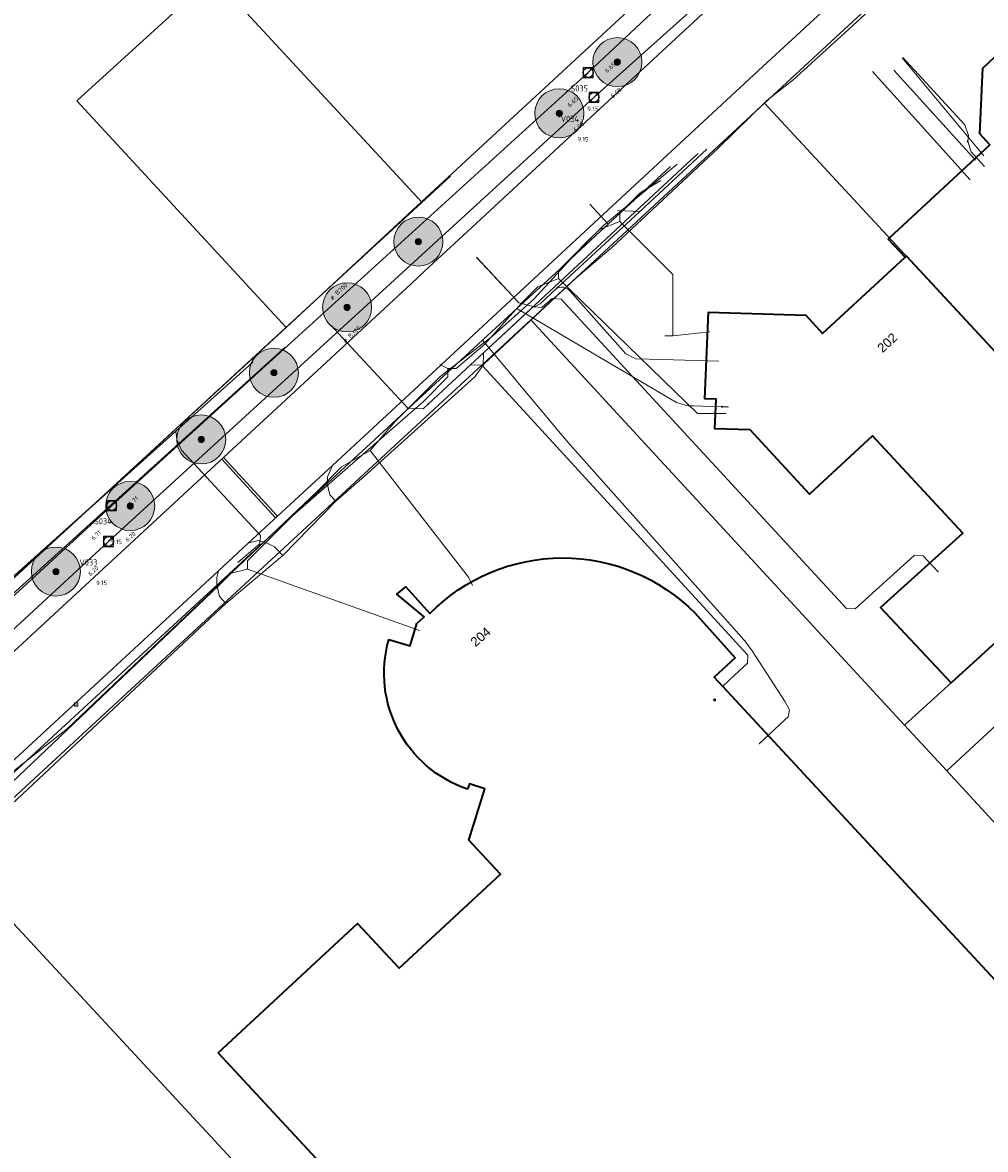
# Model space of a CAD drawing. Header units: metres. Extents: x 163628 to 167855, y 402678 to 405435.
# Tile 88 of 256: x 164270 to 164349, y 403429 to 403521. Entities that reach past the tile are written whole.
import ezdxf
from ezdxf.enums import TextEntityAlignment as Align

# ---------------------------------------------------------------- set-up
doc = ezdxf.new("R2010")
doc.units = ezdxf.units.M
doc.layers.get('0').update_dxf_attribs({"lineweight": 25})
for name, color, linetype, lineweight in [('X-CA190022.004-UO-BGT_Ondergrond$0$GE_314_WGDRijbaanLokaleweg_Vlak_GEM', 253, 'Continuous', 9), ('X-CA190022.004-UO-BGT_Ondergrond$0$GE_322_WGDInrit_Vlak_GEM', 253, 'Continuous', 9), ('X-CA190022.004-UO-BGT_Ondergrond$0$GE_366_OWGBerm_groenvoorziening_Vlak_GEM', 253, 'Continuous', 9), ('X-CA190022.004-UO-BGT_Ondergrond$0$GE_401_OTDErf_Vlak_GEM', 253, 'Continuous', 9), ('X-CA190022.004-UO-BGT_Ondergrond$0$GE_4502_GBKN_Huisnummer_Lijn_GEM', 7, 'Continuous', 9), ('X-CA190022.004-UO-BGT_Ondergrond$0$GE_601_PNDgrondvlakpand_Vlak_MV_GEM', 34, 'Continuous', 35), ('X-CA190022.004-UO-BGT_Ondergrond$0$GE_886_PutKolk_Punt_GEM', 253, 'Continuous', 9), ('X-CA190022.004-UO-KAD_Percelen$0$B-WE-KG-GRENS_PERCEEL-GV', 150, 'Continuous', 9), ('X-CA190022.004-UO-WHM_Riolering gemeente_NLCS_v0.2$0$B-WE-RI-BOB-T18', 214, 'Continuous', 15), ('X-CA190022.004-UO-WHM_Riolering gemeente_NLCS_v0.2$0$B-WE-RI-DIAMETER-T18', 214, 'Continuous', 15), ('X-CA190022.004-UO-WHM_Riolering gemeente_NLCS_v0.2$0$B-WE-RI-HWA_TRANSPORTLEIDING-G', 214, 'X-CA190022.004-UO-WHM_Riolering gemeente_NLCS_v0.2$0$1-200 HEMELWATER', 15), ('X-CA190022.004-UO-WHM_Riolering gemeente_NLCS_v0.2$0$B-WE-RI-PUT-S', 214, 'Continuous', 15), ('X-CA190022.004-UO-WHM_Riolering gemeente_NLCS_v0.2$0$B-WE-RI-PUTDEKSELHOOGTE-T18', 214, 'Continuous', 15), ('X-CA190022.004-UO-WHM_Riolering gemeente_NLCS_v0.2$0$B-WE-RI-PUTNUMMER-T25', 214, 'Continuous', 15), ('X-CA190022.004-UO-WHM_Riolering gemeente_NLCS_v0.2$0$B-WE-RI-VWA_TRANSPORTLEIDING-G', 214, 'X-CA190022.004-UO-WHM_Riolering gemeente_NLCS_v0.2$0$1-200 VUILWATER', 15)]:
    doc.layers.add(name, color=color, linetype=linetype, lineweight=lineweight)
doc.layers.add('X-CA190022.004-UO-DWM_Beplanting$0$B-WE-GR-BOOM-S AFKOMSTIG UIT BOMENBESTAND GEMEENTE', color=252, linetype='Continuous')
doc.layers.add('X-CA190022.004-UO-DWM_Beplanting$0$N-GV-GR-GRAS-A-200', color=7, linetype='Continuous')
for name, color, linetype, lineweight, transparency in [('X-CA190022.004-UO-KLIC$0$B-OI-KL-DATA_KPN_0000546663_VECT_19O042616-G', 42, 'X-CA190022.004-UO-KLIC$0$1-200 TELEFONIE-KPN', 0, 0.25), ('X-CA190022.004-UO-KLIC$0$B-OI-KL-WATER_BW_0000551269_VECT_19O042616-G', 42, 'X-CA190022.004-UO-KLIC$0$1-200 WATERLEIDING', 0, 0.25), ('X-CA190022.004-UO-KLIC$0$B-WE-KL-DATA_MANTELBUIS-G', 42, 'X-CA190022.004-UO-KLIC$0$1-200 DATA', 0, 0.25), ('X-CA190022.004-UO-KLIC$0$B-WE-KL-ET_LS-G', 42, 'X-CA190022.004-UO-KLIC$0$1-200 LAAGSPANNING', 0, 0.25), ('X-CA190022.004-UO-KLIC$0$B-WE-KL-ET_LS_DUCT-G', 42, 'X-CA190022.004-UO-KLIC$0$1-200 LAAGSPANNING', 0, 0.25), ('X-CA190022.004-UO-KLIC$0$B-WE-KL-ET_LS_HULPSTUK-S', 42, 'X-CA190022.004-UO-KLIC$0$1-200 LAAGSPANNING', 0, 0.25), ('X-CA190022.004-UO-KLIC$0$B-WE-KL-ET_LS_KABELBED-G', 42, 'X-CA190022.004-UO-KLIC$0$1-200 LAAGSPANNING', 0, 0.25), ('X-CA190022.004-UO-KLIC$0$B-WE-KL-ET_LS_MANTELBUIS-G', 42, 'X-CA190022.004-UO-KLIC$0$1-200 LAAGSPANNING', 0, 0.25), ('X-CA190022.004-UO-KLIC$0$B-WE-KL-ET_MS-G', 42, 'X-CA190022.004-UO-KLIC$0$1-200 MIDDENSPANNING', 0, 0.25), ('X-CA190022.004-UO-KLIC$0$B-WE-KL-ET_MS_DUCT-G', 42, 'X-CA190022.004-UO-KLIC$0$1-200 MIDDENSPANNING', 0, 0.25), ('X-CA190022.004-UO-KLIC$0$B-WE-KL-ET_MS_HULPSTUK-S', 42, 'X-CA190022.004-UO-KLIC$0$1-200 MIDDENSPANNING', 0, 0.25), ('X-CA190022.004-UO-KLIC$0$B-WE-KL-ET_MS_MANTELBUIS-G', 42, 'X-CA190022.004-UO-KLIC$0$1-200 MIDDENSPANNING', 0, 0.25), ('X-CA190022.004-UO-KLIC$0$B-WE-KL-GAS_LD-G', 42, 'X-CA190022.004-UO-KLIC$0$1-200 GASLEIDING LAGE DRUK', 0, 0.25), ('X-CA190022.004-UO-KLIC$0$B-WE-KL-GAS_LD_HULPSTUK-S', 42, 'X-CA190022.004-UO-KLIC$0$1-200 GASLEIDING LAGE DRUK', 0, 0.25)]:
    doc.layers.add(name, color=color, linetype=linetype, lineweight=lineweight, transparency=transparency)
doc.styles.add('X-CA190022.004-UO-BGT_Ondergrond$0$BGT_NAR', font='arial.ttf', dxfattribs={"height": 1})
doc.styles.add('X-CA190022.004-UO-BGT_Ondergrond$0$NLCS-ISO', font='NLCS-ISO.ttf')
doc.styles.add('X-CA190022.004-UO-KLIC$0$NLCS-ISO', font='NLCS-ISO.ttf')
doc.styles.add('X-CA190022.004-UO-WHM_Riolering gemeente_NLCS_v0.2$0$NLCS-ISO', font='NLCS-ISO.ttf')
doc.styles.add('X-CA190022.004-UO-WHM_Riolering gemeente_NLCS_v0.2$0$NLCS-ISO-M200-T18', font='NLCS-ISO.ttf', dxfattribs={"height": 0.36})
doc.styles.add('X-CA190022.004-UO-WHM_Riolering gemeente_NLCS_v0.2$0$NLCS-ISO-M200-T25', font='NLCS-ISO.ttf', dxfattribs={"height": 0.5})
doc.linetypes.add('X-CA190022.004-UO-KLIC$0$1-200 DATA', pattern='A,1.5,-0.6,["DATA",X-CA190022.004-UO-KLIC$0$NLCS-ISO,S=0.24,R=0,X=-0.5,Y=-0.12],-0.3', length=2.4)
doc.linetypes.add('X-CA190022.004-UO-KLIC$0$1-200 GASLEIDING LAGE DRUK', pattern='A,1.5,-0.6,["GAS LD",X-CA190022.004-UO-KLIC$0$NLCS-ISO,S=0.24,R=0,X=-0.5,Y=-0.12],-0.7', length=2.8)
doc.linetypes.add('X-CA190022.004-UO-KLIC$0$1-200 LAAGSPANNING', pattern='A,1.5,-0.6,["LS",X-CA190022.004-UO-KLIC$0$NLCS-ISO,S=0.24,R=0,X=-0.45,Y=-0.12],-0.05', length=2.15)
doc.linetypes.add('X-CA190022.004-UO-KLIC$0$1-200 MIDDENSPANNING', pattern='A,1.5,-0.6,["MS",X-CA190022.004-UO-KLIC$0$NLCS-ISO,S=0.24,R=0,X=-0.5,Y=-0.12],-0.05', length=2.15)
doc.linetypes.add('X-CA190022.004-UO-KLIC$0$1-200 TELEFONIE-KPN', pattern='A,1.5,-0.6,["KPN",X-CA190022.004-UO-KLIC$0$NLCS-ISO,S=0.24,R=0,X=-0.5,Y=-0.12],-0.3', length=2.4)
doc.linetypes.add('X-CA190022.004-UO-KLIC$0$1-200 WATERLEIDING', pattern='A,1.5,-0.6,["WATER",X-CA190022.004-UO-KLIC$0$NLCS-ISO,S=0.24,R=0,X=-0.5,Y=-0.12],-0.65', length=2.75)
doc.linetypes.add('X-CA190022.004-UO-WHM_Riolering gemeente_NLCS_v0.2$0$1-200 HEMELWATER', pattern='A,1.5,-0.6,["HWA",X-CA190022.004-UO-WHM_Riolering gemeente_NLCS_v0.2$0$NLCS-ISO,S=0.24,R=0,X=-0.5,Y=-0.12],-0.3', length=2.4)
doc.linetypes.add('X-CA190022.004-UO-WHM_Riolering gemeente_NLCS_v0.2$0$1-200 VUILWATER', pattern='A,1.5,-0.6,["DWA",X-CA190022.004-UO-WHM_Riolering gemeente_NLCS_v0.2$0$NLCS-ISO,S=0.24,R=0,X=-0.5,Y=-0.12],-0.3', length=2.4)

# ---------------------------------------------------------------- blocks, each defined once
blk = doc.blocks.new('X-CA190022.004-UO-BGT_Ondergrond$0$SRI-KOLK-SO')
at = {"color": 0, "linetype": 'ByBlock', "lineweight": 18}
blk.add_lwpolyline([(-1.125, -1.125), (1.125, -1.125), (1.125, 1.125), (-1.125, 1.125)], close=True, dxfattribs=at)
at = {"color": 0, "linetype": 'ByBlock', "lineweight": 18, "style": 'X-CA190022.004-UO-BGT_Ondergrond$0$NLCS-ISO'}
blk.add_text('k', height=1.5, dxfattribs=at).set_placement((0, 0), align=Align.MIDDLE_CENTER)
blk = doc.blocks.new('X-CA190022.004-UO-BGT_Ondergrond$0$IMGEOKolk')
at = {"xscale": 5, "yscale": 5, "zscale": 5}
blk.add_blockref('X-CA190022.004-UO-BGT_Ondergrond$0$SRI-KOLK-SO', (0, 0), dxfattribs=at)
blk = doc.blocks.new('X-CA190022.004-UO-KLIC$0$SKL-WTB_HULP_MOF-SO')
at = {"linetype": 'ByBlock', "lineweight": 18}
h = blk.add_hatch(color=0, dxfattribs=at)
h.dxf.hatch_style = 1
h.paths.add_polyline_path([(-0.5625, 0, 1), (0.5625, 0, 1)])
at = {"color": 0, "linetype": 'ByBlock', "lineweight": 18}
blk.add_circle((0, 0), 0.5625, dxfattribs=at)
at = {"color": 0, "linetype": 'ByBlock', "lineweight": 18, "style": 'X-CA190022.004-UO-KLIC$0$NLCS-ISO', "flags": 1}
for tag, p in [('TYPE', (1.5, 0)), ('OMSCHRIJVING', (1.5, -3)), ('LABEL', (1.5, -1.5))]:
    blk.add_attdef(tag, p, '', height=1, dxfattribs=at)
blk = doc.blocks.new('X-CA190022.004-UO-KLIC$0$SKL-WTB_HULP_OVERIG-SO')
at = {"color": 0, "linetype": 'ByBlock', "lineweight": 18}
for points in [[(-0.1, 0.1), (0.1, -0.1)], [(0.1, 0.1), (-0.1, -0.1)]]:
    blk.add_lwpolyline(points, dxfattribs=at)
at = {"color": 0, "linetype": 'ByBlock', "lineweight": 18, "style": 'X-CA190022.004-UO-KLIC$0$NLCS-ISO', "flags": 1}
for tag, p in [('TYPE', (1.5, 0)), ('LABEL', (1.5, -1.5)), ('OMSCHRIJVING', (1.5, -3))]:
    blk.add_attdef(tag, p, '', height=1, dxfattribs=at)
blk = doc.blocks.new('X-CA190022.004-UO-KLIC$0$SKL-WTB_HULP_VERLOOP-SO')
at = {"color": 0, "linetype": 'ByBlock', "lineweight": 18}
for points in [[(0.44, 0.72), (-0.88, 0)], [(0.44, -0.72), (-0.88, 0)], [(0.44, -0.72), (0.44, 0.72)]]:
    blk.add_lwpolyline(points, dxfattribs=at)
blk.add_circle((0, 0), 1, dxfattribs=at)
at = {"color": 0, "linetype": 'ByBlock', "lineweight": 18, "style": 'X-CA190022.004-UO-KLIC$0$NLCS-ISO', "flags": 1}
for tag, p in [('TYPE', (1.5, 0)), ('OMSCHRIJVING', (1.5, -3)), ('LABEL', (1.5, -1.5))]:
    blk.add_attdef(tag, p, '', height=1, dxfattribs=at)
blk = doc.blocks.new('X-CA190022.004-UO-KLIC$0$SKL-WTB_HULP_TECHNISCH GEBOUW-SO')
at = {"color": 0, "linetype": 'ByBlock', "lineweight": 18}
for points in [[(-2, 1.5), (0, 2), (2, 1.5), (2, 1.18), (-2, 1.18)], [(-1.5, 1.02), (1.5, 1.02), (1.5, -2), (-1.5, -2)]]:
    blk.add_lwpolyline(points, close=True, dxfattribs=at)
at = {"color": 0, "linetype": 'ByBlock', "lineweight": 18, "style": 'X-CA190022.004-UO-KLIC$0$NLCS-ISO', "flags": 1}
for tag, p in [('TYPE', (2.5, 0)), ('OMSCHRIJVING', (2.5, -3)), ('LABEL', (2.5, -1.5))]:
    blk.add_attdef(tag, p, '', height=1, dxfattribs=at)
blk = doc.blocks.new('X-CA190022.004-UO-WHM_Riolering gemeente_NLCS_v0.2$0$B-SRI-PUT_BETON-SO')
blk.add_line((-1.41, -1.41), (1.41, 1.41))
at = {"lineweight": -3, "flags": 128}
blk.add_lwpolyline([(2, -2), (2, 2), (-2, 2), (-2, -2)], close=True, dxfattribs=at)
at = {"lineweight": -3}
blk.add_circle((0, 0), 2, dxfattribs=at)
blk = doc.blocks.new('X-CA190022.004-UO-DWM_Beplanting$0$SGR-BOOM_01-SO')
at = {"linetype": 'ByBlock', "lineweight": 18}
h = blk.add_hatch(color=0, dxfattribs=at)
h.dxf.hatch_style = 1
edge = h.paths.add_edge_path()
edge.add_arc((0, 0), 0.25, 0, 360)
at = {"color": 0, "linetype": 'ByBlock', "lineweight": 18}
for radius in [2, 0.25]:
    blk.add_circle((0, 0), radius, dxfattribs=at)
blk = doc.blocks.new('X-CA190022.004-UO-DWM_Beplanting$0$IMGEOBoom')
at = {"transparency": 33554457}
h = blk.add_hatch(color=256, dxfattribs=at)
h.dxf.hatch_style = 1
edge = h.paths.add_edge_path()
edge.add_arc((0, 0), 100, 0, 360)
edge = h.paths.add_edge_path(flags=17)
edge.add_arc((0, 0), 12.5, 0, 360)
h = blk.add_hatch()
h.set_pattern_fill('ANGLE', color=256)
h.set_pattern_definition([(0, (0, 0), (0, 6.985), [5.08, -1.905]), (90, (0, 0), (-6.985, 4e-16), [5.08, -1.905])])
edge = h.paths.add_edge_path(flags=17)
edge.add_arc((0, 0), 12.5, 0, 360)
at = {"layer": 'X-CA190022.004-UO-DWM_Beplanting$0$N-GV-GR-GRAS-A-200'}
h = blk.add_hatch(color=256, dxfattribs=at)
h.dxf.hatch_style = 1
edge = h.paths.add_edge_path(flags=17)
edge.add_arc((0, 0), 12.5, 0, 360)
at = {"xscale": 50, "yscale": 50, "zscale": 50}
blk.add_blockref('X-CA190022.004-UO-DWM_Beplanting$0$SGR-BOOM_01-SO', (0, 0), dxfattribs=at)

msp = doc.modelspace()

# ---------------------------------------------------------------- linework, layer by layer
at = {"layer": 'X-CA190022.004-UO-BGT_Ondergrond$0$GE_314_WGDRijbaanLokaleweg_Vlak_GEM', "flags": 128}
for points in [[(164171.712, 403379.416), (164172.084, 403379.76), (164220.815, 403424.824), (164231.312, 403434.53), (164251.364, 403453.071), (164259.771, 403460.845), (164260.937, 403461.923), (164269.442, 403469.787), (164301.838, 403499.752), (164302.958, 403500.79), (164306.775, 403504.328), (164315.372, 403512.298), (164341.662, 403536.67)], [(164346.364, 403532.147), (164336.681, 403523.174), (164330.498, 403517.445), (164315.256, 403503.321), (164305.01, 403493.828), (164295.413, 403484.949), (164288.546, 403478.6), (164286.117, 403476.354), (164265.184, 403457.002), (164261.843, 403453.913), (164234.977, 403429.074), (164225.894, 403420.677), (164204.85, 403401.219), (164196.292, 403393.307), (164175.226, 403373.829), (164174.284, 403372.958)]]:
    msp.add_lwpolyline(points, dxfattribs=at)
at = {"layer": 'X-CA190022.004-UO-BGT_Ondergrond$0$GE_322_WGDInrit_Vlak_GEM', "flags": 128}
for points in [[(164295.701, 403482.042), (164291.383, 403477.618), (164290.693, 403478.298), (164290.086, 403478.616), (164289.351, 403478.828), (164288.546, 403478.6), (164295.413, 403484.949), (164295.017, 403484.019), (164294.989, 403483.479), (164295.206, 403482.538), (164295.701, 403482.042)], [(164286.725, 403473.698), (164268.419, 403456.527), (164267.673, 403457.117), (164267.139, 403457.452), (164266.292, 403457.486), (164265.786, 403457.369), (164265.184, 403457.002), (164286.117, 403476.354), (164286.008, 403475.82), (164285.997, 403475.208), (164286.213, 403474.266), (164286.725, 403473.698)]]:
    msp.add_lwpolyline(points, dxfattribs=at)
at = {"layer": 'X-CA190022.004-UO-BGT_Ondergrond$0$GE_366_OWGBerm_groenvoorziening_Vlak_GEM', "flags": 128}
msp.add_lwpolyline([(164291.383, 403477.618), (164286.725, 403473.698), (164286.213, 403474.266), (164285.997, 403475.208), (164286.008, 403475.82), (164286.117, 403476.354), (164288.546, 403478.6), (164289.351, 403478.828), (164290.086, 403478.616), (164290.693, 403478.298), (164291.383, 403477.618)], dxfattribs=at)
at = {"layer": 'X-CA190022.004-UO-BGT_Ondergrond$0$GE_401_OTDErf_Vlak_GEM', "flags": 128}
for points in [[(164364.293, 403392.58), (164334.793, 403377.305), (164298.889, 403356.556), (164278.484, 403378.666), (164256.764, 403402.439), (164244.941, 403415.139), (164234.797, 403425.741), (164264.875, 403453.404), (164268.419, 403456.527), (164286.725, 403473.698), (164291.383, 403477.618), (164295.701, 403482.042), (164298.016, 403484.078), (164307.024, 403492.153), (164307.75, 403493.209), (164315.215, 403500.186), (164318.159, 403502.685), (164326.85, 403510.791), (164330.817, 403514.684), (164332.939, 403516.348), (164337.49, 403520.505), (164348.693, 403530.782)], [(164346.794, 403479.437), (164339.429, 403487.368), (164334.298, 403482.604), (164329.461, 403487.845), (164326.584, 403487.939), (164326.676, 403490.341), (164325.76, 403490.369), (164326.071, 403497.422), (164334.005, 403497.201), (164335.348, 403495.684), (164342.103, 403501.922), (164340.704, 403503.395), (164340.807, 403503.49), (164348.991, 403511.064), (164348.186, 403511.956), (164348.429, 403517.309), (164352.314, 403520.975)], [(164305.031, 403508.506), (164291.568, 403496.14), (164275.779, 403481.606), (164264.086, 403471.14), (164260.024, 403466.927), (164255.573, 403463.083), (164254.301, 403461.937), (164250.244, 403458.057), (164241.227, 403449.781), (164236.977, 403445.845), (164225.408, 403435.142), (164219.757, 403429.914), (164190.18, 403402.755), (164175.088, 403388.839), (164174.239, 403388.121), (164165.882, 403380.425), (164164.85, 403380.338), (164164.703, 403380.325), (164158.685, 403379.957), (164123.182, 403376.894), (164097.455, 403398.262)], [(164361.251, 403481.24), (164345.843, 403467.241), (164340.087, 403473.368), (164346.794, 403479.437)], [(164300.005, 403470.748), (164301.746, 403470.232), (164302.29, 403472.051), (164302.903, 403472.62), (164300.661, 403474.453), (164301.389, 403475.046), (164303.358, 403472.869)], [(164324.941, 403472.921), (164328.248, 403469.259), (164326.527, 403467.702), (164377.823, 403412.386)], [(164377.823, 403412.386), (164362.8, 403398.461), (164359.407, 403402.101), (164348.416, 403391.933), (164345.006, 403395.58), (164334.018, 403385.402), (164286.097, 403437.089), (164297.464, 403447.604), (164300.856, 403443.981), (164309.119, 403451.645), (164306.521, 403454.412), (164307.826, 403458.598), (164306.585, 403458.988), (164306.434, 403458.565)]]:
    msp.add_lwpolyline(points, dxfattribs=at)
at = {"layer": 'X-CA190022.004-UO-BGT_Ondergrond$0$GE_401_OTDErf_Vlak_GEM', "extrusion": (0, 0, -1)}
for centre, radius, start, end in [((-164314.175, 403462.249), 15.159, 44.47265, 135.25126), ((-164309.609, 403468.028), 9.982, 288.54767, 15.81088)]:
    msp.add_arc(centre, radius, start, end, dxfattribs=at)
at = {"layer": 'X-CA190022.004-UO-BGT_Ondergrond$0$GE_601_PNDgrondvlakpand_Vlak_MV_GEM', "flags": 128}
for points in [[(164340.807, 403503.49), (164348.991, 403511.064), (164348.186, 403511.956), (164348.429, 403517.309), (164352.314, 403520.975), (164357.711, 403520.782), (164361.298, 403516.785), (164361.119, 403510.574), (164362.94, 403510.522), (164376.61, 403495.772), (164375.833, 403495.029), (164382.708, 403487.549), (164382.821, 403487.43), (164368.107, 403473.812), (164361.251, 403481.24), (164358.131, 403484.813), (164342.188, 403502.001), (164342.103, 403501.922), (164340.704, 403503.395), (164340.807, 403503.49)], [(164342.103, 403501.922), (164342.188, 403502.001), (164358.131, 403484.813), (164361.251, 403481.24), (164345.843, 403467.241), (164340.087, 403473.368), (164346.794, 403479.437), (164339.429, 403487.368), (164334.298, 403482.604), (164329.461, 403487.845), (164326.584, 403487.939), (164326.676, 403490.341), (164325.76, 403490.369), (164326.071, 403497.422), (164334.005, 403497.201), (164335.348, 403495.684), (164342.103, 403501.922)], [(164300.005, 403470.748), (164301.746, 403470.232), (164302.29, 403472.051), (164302.903, 403472.62), (164300.661, 403474.453), (164301.389, 403475.046), (164303.358, 403472.869)], [(164324.941, 403472.921), (164328.248, 403469.259), (164326.527, 403467.702), (164377.823, 403412.386), (164362.8, 403398.461), (164359.407, 403402.101), (164348.416, 403391.933), (164345.006, 403395.58), (164334.018, 403385.402), (164286.097, 403437.089), (164297.464, 403447.604), (164300.856, 403443.981), (164309.119, 403451.645), (164306.521, 403454.412), (164307.826, 403458.598), (164306.585, 403458.988), (164306.434, 403458.565)]]:
    msp.add_lwpolyline(points, dxfattribs=at)
at = {"layer": 'X-CA190022.004-UO-BGT_Ondergrond$0$GE_601_PNDgrondvlakpand_Vlak_MV_GEM', "extrusion": (0, 0, -1)}
for centre, radius, start, end in [((-164314.175, 403462.249), 15.159, 44.47265, 135.25126), ((-164309.609, 403468.028), 9.982, 288.54767, 15.81088)]:
    msp.add_arc(centre, radius, start, end, dxfattribs=at)
at = {"layer": 'X-CA190022.004-UO-KAD_Percelen$0$B-WE-KG-GRENS_PERCEEL-GV', "flags": 128}
for points in [[(164275.52, 403535.782), (164285.703, 403524.793), (164302.68, 403506.429), (164320.944, 403523.34), (164313.467, 403531.432), (164310.712, 403534.398), (164310.683, 403534.371), (164293.782, 403552.699)], [(164275.52, 403535.782), (164272.93, 403538.593), (164268.751, 403543.128), (164263.085, 403537.887), (164203.337, 403482.614), (164237.134, 403446.038), (164291.64, 403496.19), (164274.581, 403514.661), (164285.703, 403524.793)], [(164330.627, 403514.464), (164361.357, 403481.336), (164364.639, 403477.798), (164382.295, 403494.155), (164394.193, 403505.178), (164375.611, 403515.963), (164362.42, 403530.213), (164348.279, 403530.814)], [(164274.581, 403514.661), (164291.64, 403496.19), (164302.68, 403506.429), (164285.703, 403524.793)], [(164361.357, 403481.336), (164330.627, 403514.464), (164311.58, 403496.822), (164342.041, 403463.786)], [(164311.58, 403496.822), (164264.282, 403453.13), (164282.37, 403433.616), (164324.83, 403387.806), (164333.442, 403378.516), (164334.483, 403377.392), (164337.189, 403378.787), (164393.545, 403407.844), (164388.35, 403413.494), (164373.258, 403429.906), (164359.209, 403445.155), (164345.484, 403460.052), (164342.041, 403463.786)], [(164361.357, 403481.336), (164342.041, 403463.786), (164345.484, 403460.052), (164364.547, 403477.713), (164364.639, 403477.798)], [(164364.547, 403477.713), (164345.484, 403460.052), (164359.209, 403445.155), (164378.303, 403462.866), (164368.136, 403473.839)], [(164334.483, 403377.392), (164333.442, 403378.516), (164324.83, 403387.806), (164282.37, 403433.616), (164264.282, 403453.13), (164234.727, 403425.796), (164273.326, 403384.211), (164282.069, 403374.792), (164299.052, 403356.496)]]:
    msp.add_lwpolyline(points, close=True, dxfattribs=at)
for points in [[(164090.229, 403384.109), (164115.798, 403363.076), (164115.946, 403361.042), (164120.988, 403361.415), (164145.911, 403363.26), (164156.877, 403364.062), (164168.8, 403364.933), (164171.143, 403367.101), (164182.753, 403377.839), (164190.554, 403385.054), (164212.653, 403405.463), (164234.727, 403425.796), (164264.282, 403453.13), (164311.58, 403496.822), (164330.627, 403514.464), (164348.279, 403530.814)], [(164320.944, 403523.34), (164302.68, 403506.429), (164291.64, 403496.19), (164237.134, 403446.038), (164165.882, 403380.425), (164123.292, 403376.825), (164023.261, 403458.91), (163997.382, 403480.119), (163954.024, 403515.741)]]:
    msp.add_lwpolyline(points, dxfattribs=at)
at = {"layer": 'X-CA190022.004-UO-KLIC$0$B-OI-KL-DATA_KPN_0000546663_VECT_19O042616-G', "flags": 128}
for points in [[(164341.167, 403517.167), (164347.833, 403509.833)], [(164318.833, 403504.833), (164318.833, 403505.5), (164320.5, 403507.167), (164322.167, 403508.167)], [(164318.833, 403504.833), (164317.167, 403504.167), (164315.833, 403502.833), (164311.833, 403498.5), (164308.5, 403495.5), (164304.167, 403492.167), (164300.5, 403488.5), (164298.5, 403486.167)], [(164318.833, 403504.833), (164323.167, 403500.5), (164323.167, 403495.5)], [(164323.167, 403495.5), (164322.5, 403495.5)], [(164323.167, 403495.5), (164326.167, 403495.833)], [(164298.5, 403486.167), (164296.167, 403484.833), (164294.167, 403482.833), (164273.833, 403463.5), (164269.167, 403459.833), (164265.167, 403455.833), (164256.5, 403447.5), (164254.167, 403445.833), (164253.833, 403445.833)], [(164298.5, 403486.167), (164306.5, 403475.833), (164306.833, 403475.167)]]:
    msp.add_lwpolyline(points, dxfattribs=at)
at = {"layer": 'X-CA190022.004-UO-KLIC$0$B-OI-KL-WATER_BW_0000551269_VECT_19O042616-G', "flags": 128}
for points in [[(164341.833, 403518.167), (164348.5, 403510.167)], [(164313.833, 403500.167), (164313.833, 403500.833), (164317.5, 403504.5), (164323.5, 403509.5)], [(164313.833, 403500.167), (164312.167, 403499.5), (164310.833, 403498.167), (164307.833, 403494.833), (164305.5, 403492.833), (164304.833, 403492.833)], [(164313.833, 403500.167), (164325.167, 403489.167), (164327.5, 403489.167)], [(164304.833, 403492.833), (164304.833, 403492.167), (164302.833, 403490.167), (164292.167, 403480.833), (164288.5, 403477.167), (164288.5, 403476.5)], [(164304.833, 403492.833), (164304.167, 403493.167)], [(164288.5, 403476.5), (164287.167, 403476.167), (164286.167, 403475.167), (164265.833, 403455.833), (164264.833, 403455.5)], [(164288.5, 403476.5), (164302.5, 403471.5)]]:
    msp.add_lwpolyline(points, dxfattribs=at)
at = {"layer": 'X-CA190022.004-UO-KLIC$0$B-WE-KL-DATA_MANTELBUIS-G'}
for points in [[(164286.389, 403485.464), (164286.537, 403485.599)], [(164286.389, 403485.464), (164290.782, 403480.669)], [(164286.537, 403485.599), (164290.929, 403480.804)], [(164290.782, 403480.669), (164290.929, 403480.804)]]:
    msp.add_lwpolyline(points, dxfattribs=at)
at = {"layer": 'X-CA190022.004-UO-KLIC$0$B-WE-KL-ET_LS-G'}
for points in [[(164339.423, 403517.038), (164347.385, 403508.216)], [(164307.166, 403501.903), (164310.081, 403498.759), (164310.605, 403498.193), (164311.894, 403497.863), (164312.337, 403498.126), (164313.708, 403499.394), (164320.462, 403505.644), (164325.939, 403510.712)], [(164320.462, 403505.644), (164318.642, 403505.724)], [(164313.708, 403499.394), (164314.068, 403499.466), (164314.234, 403499.459), (164314.395, 403499.421), (164314.564, 403499.34), (164314.679, 403499.254), (164314.781, 403499.153), (164319.315, 403494.032), (164320.146, 403493.642), (164322.298, 403493.576), (164326.896, 403493.436)], [(164311.894, 403497.863), (164312.478, 403497.828), (164313.333, 403498.538), (164314.057, 403498.49), (164337.316, 403473.288), (164338.026, 403473.256), (164342.831, 403477.604), (164343.544, 403477.575), (164344.776, 403476.263)], [(164288.932, 403493.348), (164283.39, 403488.387), (164282.657, 403487.73), (164256.347, 403464.173), (164254.662, 403462.608), (164254.16, 403462.12), (164251.726, 403459.727), (164244.977, 403453.093), (164235.374, 403443.654), (164233.566, 403441.925), (164233.501, 403440.156), (164234.009, 403439.609)], [(164288.932, 403493.348), (164283.39, 403488.387), (164282.657, 403487.73), (164256.347, 403464.173), (164254.662, 403462.608), (164254.16, 403462.12), (164251.726, 403459.727)], [(164282.657, 403487.73), (164282.731, 403487.057), (164283.126, 403486.193), (164289.551, 403479.247), (164289.508, 403478.558), (164287.694, 403477.033)]]:
    msp.add_lwpolyline(points, dxfattribs=at)
at = {"layer": 'X-CA190022.004-UO-KLIC$0$B-WE-KL-ET_LS_DUCT-G'}
msp.add_lwpolyline([(164307.167, 403501.904), (164307.566, 403501.473), (164307.849, 403501.166), (164310.081, 403498.759)], dxfattribs=at)
at = {"layer": 'X-CA190022.004-UO-KLIC$0$B-WE-KL-ET_LS_KABELBED-G'}
for points in [[(164310.081, 403498.759), (164310.605, 403498.193), (164311.894, 403497.863), (164312.337, 403498.126), (164313.708, 403499.394), (164320.462, 403505.644), (164325.939, 403510.712)], [(164307.166, 403501.903), (164310.081, 403498.759)], [(164288.932, 403493.348), (164283.39, 403488.387), (164282.657, 403487.73), (164256.347, 403464.173), (164254.662, 403462.608), (164254.16, 403462.12), (164251.726, 403459.727)]]:
    msp.add_lwpolyline(points, dxfattribs=at)
at = {"layer": 'X-CA190022.004-UO-KLIC$0$B-WE-KL-ET_LS_MANTELBUIS-G'}
msp.add_lwpolyline([(164307.167, 403501.904), (164307.566, 403501.473), (164307.849, 403501.166), (164310.081, 403498.759)], dxfattribs=at)
at = {"layer": 'X-CA190022.004-UO-KLIC$0$B-WE-KL-ET_MS-G', "linetype": 'X-CA190022.004-UO-KLIC$0$1-200 MIDDENSPANNING'}
for points in [[(164295.305, 403496.338), (164295.91, 403495.688), (164301.553, 403489.613), (164302.821, 403489.567), (164303.251, 403489.967), (164306.675, 403493.147), (164307.737, 403494.134), (164307.75, 403494.146), (164312.732, 403498.775), (164324.672, 403509.868), (164325.221, 403510.375)], [(164325.221, 403510.375), (164324.672, 403509.868), (164312.732, 403498.775), (164307.75, 403494.146), (164307.737, 403494.134), (164307.691, 403493.013), (164328.591, 403470.228), (164329.252, 403469.5), (164329.278, 403469.472), (164329.249, 403468.832), (164328.575, 403468.216), (164327.218, 403466.957)], [(164295.305, 403496.338), (164295.91, 403495.688), (164301.553, 403489.613), (164302.821, 403489.567), (164303.251, 403489.967)], [(164235.172, 403443.407), (164255.086, 403461.568), (164256.863, 403463.182), (164291.569, 403494.585)], [(164327.218, 403466.957), (164328.575, 403468.216), (164329.249, 403468.832), (164329.278, 403469.472), (164329.252, 403469.5), (164328.591, 403470.228), (164307.691, 403493.013), (164307.597, 403493.114), (164306.675, 403493.147), (164303.251, 403489.967)]]:
    msp.add_lwpolyline(points, dxfattribs=at)
at = {"layer": 'X-CA190022.004-UO-KLIC$0$B-WE-KL-ET_MS_DUCT-G'}
for points in [[(164307.75, 403494.146), (164310.241, 403496.461), (164312.732, 403498.775)], [(164295.91, 403495.688), (164298.732, 403492.651), (164301.553, 403489.613)]]:
    msp.add_lwpolyline(points, dxfattribs=at)
at = {"layer": 'X-CA190022.004-UO-KLIC$0$B-WE-KL-ET_MS_MANTELBUIS-G'}
for points in [[(164307.75, 403494.146), (164310.241, 403496.461), (164312.732, 403498.775)], [(164295.91, 403495.688), (164298.732, 403492.651), (164301.553, 403489.613)]]:
    msp.add_lwpolyline(points, dxfattribs=at)
at = {"layer": 'X-CA190022.004-UO-KLIC$0$B-WE-KL-GAS_LD-G'}
for points in [[(164341.893, 403518.197), (164346.96, 403512.708), (164347.245, 403511.843), (164347.194, 403511.373), (164347.191, 403511.351)], [(164347.191, 403511.351), (164347.475, 403510.505), (164348.018, 403509.904)], [(164307.654, 403495.161), (164307.708, 403495.211), (164308.709, 403496.133), (164310.438, 403497.726), (164313.586, 403500.626), (164317.269, 403504.039), (164317.885, 403504.61), (164322.966, 403509.317)], [(164348.018, 403509.904), (164348.56, 403509.302)], [(164317.885, 403504.61), (164316.4, 403506.236)], [(164310.438, 403497.726), (164323.458, 403490.079), (164324.389, 403489.81), (164324.837, 403489.797), (164327.153, 403489.725)], [(164262.271, 403453.354), (164266.993, 403457.696), (164307.654, 403495.161)], [(164307.654, 403495.161), (164314.134, 403487.371), (164314.787, 403486.614), (164328.977, 403470.694)], [(164327.153, 403489.725), (164327.653, 403489.71)], [(164328.977, 403470.694), (164329.027, 403470.638), (164329.63, 403469.844), (164332.308, 403465.681), (164332.669, 403465.035), (164332.557, 403464.449), (164332.291, 403464.202), (164330.204, 403462.266)]]:
    msp.add_lwpolyline(points, dxfattribs=at)
at = {"layer": 'X-CA190022.004-UO-WHM_Riolering gemeente_NLCS_v0.2$0$B-WE-RI-HWA_TRANSPORTLEIDING-G'}
for p, q in [((164316.256, 403516.96), (164357.904, 403556.16)), ((164277.424, 403481.664), (164316.256, 403516.96)), ((164239.248, 403446.56), (164277.424, 403481.664))]:
    msp.add_line(p, q, dxfattribs=at)
at = {"layer": 'X-CA190022.004-UO-WHM_Riolering gemeente_NLCS_v0.2$0$B-WE-RI-VWA_TRANSPORTLEIDING-G'}
for p, q in [((164316.736, 403514.944), (164358.112, 403552.032)), ((164277.168, 403478.752), (164316.736, 403514.944)), ((164239.408, 403443.872), (164277.168, 403478.752))]:
    msp.add_line(p, q, dxfattribs=at)

# ---------------------------------------------------------------- block references
at = {"layer": 'X-CA190022.004-UO-BGT_Ondergrond$0$GE_886_PutKolk_Punt_GEM', "xscale": 0.025, "yscale": 0.025, "zscale": 0.025}
msp.add_blockref('X-CA190022.004-UO-BGT_Ondergrond$0$IMGEOKolk', (164274.528, 403465.466), dxfattribs=at)
at = {"layer": 'X-CA190022.004-UO-DWM_Beplanting$0$B-WE-GR-BOOM-S AFKOMSTIG UIT BOMENBESTAND GEMEENTE', "xscale": 0.02, "yscale": 0.02, "zscale": 0.02}
for p in [(164318.635, 403517.817), (164313.906, 403513.639), (164302.418, 403503.184), (164296.609, 403497.83), (164290.644, 403492.496), (164284.723, 403487.063), (164278.937, 403481.64), (164272.88, 403476.294)]:
    msp.add_blockref('X-CA190022.004-UO-DWM_Beplanting$0$IMGEOBoom', p, dxfattribs=at)
at = {"layer": 'X-CA190022.004-UO-KLIC$0$B-WE-KL-ET_LS_HULPSTUK-S', "xscale": 0.04, "yscale": 0.04, "zscale": 0.2}
for name, p in [('X-CA190022.004-UO-KLIC$0$SKL-WTB_HULP_OVERIG-SO', (164347.385, 403508.216)), ('X-CA190022.004-UO-KLIC$0$SKL-WTB_HULP_MOF-SO', (164320.462, 403505.644)), ('X-CA190022.004-UO-KLIC$0$SKL-WTB_HULP_MOF-SO', (164313.708, 403499.394)), ('X-CA190022.004-UO-KLIC$0$SKL-WTB_HULP_MOF-SO', (164311.894, 403497.863)), ('X-CA190022.004-UO-KLIC$0$SKL-WTB_HULP_OVERIG-SO', (164326.896, 403493.436)), ('X-CA190022.004-UO-KLIC$0$SKL-WTB_HULP_MOF-SO', (164282.657, 403487.73)), ('X-CA190022.004-UO-KLIC$0$SKL-WTB_HULP_OVERIG-SO', (164344.776, 403476.263)), ('X-CA190022.004-UO-KLIC$0$SKL-WTB_HULP_TECHNISCH GEBOUW-SO', (164326.563, 403465.833))]:
    msp.add_blockref(name, p, dxfattribs=at)
at = {"layer": 'X-CA190022.004-UO-KLIC$0$B-WE-KL-ET_MS_HULPSTUK-S', "xscale": 0.04, "yscale": 0.04, "zscale": 0.2}
for name, p in [('X-CA190022.004-UO-KLIC$0$SKL-WTB_HULP_MOF-SO', (164303.251, 403489.967)), ('X-CA190022.004-UO-KLIC$0$SKL-WTB_HULP_TECHNISCH GEBOUW-SO', (164326.563, 403465.833))]:
    msp.add_blockref(name, p, dxfattribs=at)
at = {"layer": 'X-CA190022.004-UO-KLIC$0$B-WE-KL-GAS_LD_HULPSTUK-S', "xscale": 0.04, "yscale": 0.04, "zscale": 0.2}
for name, p in [('X-CA190022.004-UO-KLIC$0$SKL-WTB_HULP_VERLOOP-SO', (164347.191, 403511.351)), ('X-CA190022.004-UO-KLIC$0$SKL-WTB_HULP_OVERIG-SO', (164348.018, 403509.904)), ('X-CA190022.004-UO-KLIC$0$SKL-WTB_HULP_OVERIG-SO', (164348.56, 403509.302)), ('X-CA190022.004-UO-KLIC$0$SKL-WTB_HULP_OVERIG-SO', (164317.885, 403504.61)), ('X-CA190022.004-UO-KLIC$0$SKL-WTB_HULP_OVERIG-SO', (164310.438, 403497.726)), ('X-CA190022.004-UO-KLIC$0$SKL-WTB_HULP_OVERIG-SO', (164307.654, 403495.161)), ('X-CA190022.004-UO-KLIC$0$SKL-WTB_HULP_VERLOOP-SO', (164327.153, 403489.725)), ('X-CA190022.004-UO-KLIC$0$SKL-WTB_HULP_OVERIG-SO', (164327.653, 403489.71)), ('X-CA190022.004-UO-KLIC$0$SKL-WTB_HULP_OVERIG-SO', (164328.977, 403470.694)), ('X-CA190022.004-UO-KLIC$0$SKL-WTB_HULP_OVERIG-SO', (164330.204, 403462.266))]:
    msp.add_blockref(name, p, dxfattribs=at)
at = {"layer": 'X-CA190022.004-UO-WHM_Riolering gemeente_NLCS_v0.2$0$B-WE-RI-PUT-S', "xscale": 0.2, "yscale": 0.2, "zscale": 0.2}
for p in [(164316.256, 403516.96), (164316.736, 403514.944), (164277.424, 403481.664), (164277.168, 403478.752)]:
    msp.add_blockref('X-CA190022.004-UO-WHM_Riolering gemeente_NLCS_v0.2$0$B-SRI-PUT_BETON-SO', p, dxfattribs=at)

# ---------------------------------------------------------------- texts
at = {"layer": 'X-CA190022.004-UO-BGT_Ondergrond$0$GE_4502_GBKN_Huisnummer_Lijn_GEM', "style": 'X-CA190022.004-UO-BGT_Ondergrond$0$BGT_NAR'}
for s, rotation, p in [('202', 42.7, (164340.631, 403494.948)), ('204', 40.7, (164307.491, 403470.983))]:
    msp.add_text(s, height=0.75, rotation=rotation, dxfattribs=at).set_placement(p, align=Align.MIDDLE_CENTER)
at = {"layer": 'X-CA190022.004-UO-WHM_Riolering gemeente_NLCS_v0.2$0$B-WE-RI-BOB-T18', "style": 'X-CA190022.004-UO-WHM_Riolering gemeente_NLCS_v0.2$0$NLCS-ISO-M200-T18'}
for s, rotation, p in [('6.65', 43.2599, (164317.815, 403516.903)), ('6.08', 41.8734, (164318.293, 403514.855)), ('6.65', 42.2452, (164314.764, 403514.105)), ('6.08', 42.4333, (164315.253, 403512.09)), ('6.71', 42.2452, (164278.984, 403481.605)), ('6.71', 42.5971, (164275.951, 403478.826)), ('6.20', 42.4333, (164278.724, 403478.69)), ('6.20', 42.7252, (164275.697, 403475.902))]:
    msp.add_text(s, height=0.36, rotation=rotation, dxfattribs=at).set_placement(p)
at = {"layer": 'X-CA190022.004-UO-WHM_Riolering gemeente_NLCS_v0.2$0$B-WE-RI-DIAMETER-T18', "style": 'X-CA190022.004-UO-WHM_Riolering gemeente_NLCS_v0.2$0$NLCS-ISO-M200-T18'}
for s, rotation, p in [('ø B700', 42.2452, (164295.4, 403498.407)), ('ø B300', 42.4333, (164296.457, 403494.904))]:
    msp.add_text(s, height=0.36, rotation=rotation, dxfattribs=at).set_placement(p)
at = {"layer": 'X-CA190022.004-UO-WHM_Riolering gemeente_NLCS_v0.2$0$B-WE-RI-PUTDEKSELHOOGTE-T18', "style": 'X-CA190022.004-UO-WHM_Riolering gemeente_NLCS_v0.2$0$NLCS-ISO-M200-T18'}
for p in [(164316.185, 403513.818), (164315.381, 403511.34), (164277.355, 403478.548), (164276.157, 403475.19)]:
    msp.add_text('9.15', height=0.36, dxfattribs=at).set_placement(p)
at = {"layer": 'X-CA190022.004-UO-WHM_Riolering gemeente_NLCS_v0.2$0$B-WE-RI-PUTNUMMER-T25', "style": 'X-CA190022.004-UO-WHM_Riolering gemeente_NLCS_v0.2$0$NLCS-ISO-M200-T25'}
for s, p in [('S035', (164314.825, 403515.418)), ('V034', (164314.021, 403512.94)), ('S034', (164275.995, 403480.148)), ('V033', (164274.797, 403476.79))]:
    msp.add_text(s, height=0.5, dxfattribs=at).set_placement(p)

doc.saveas('drawing.dxf')
